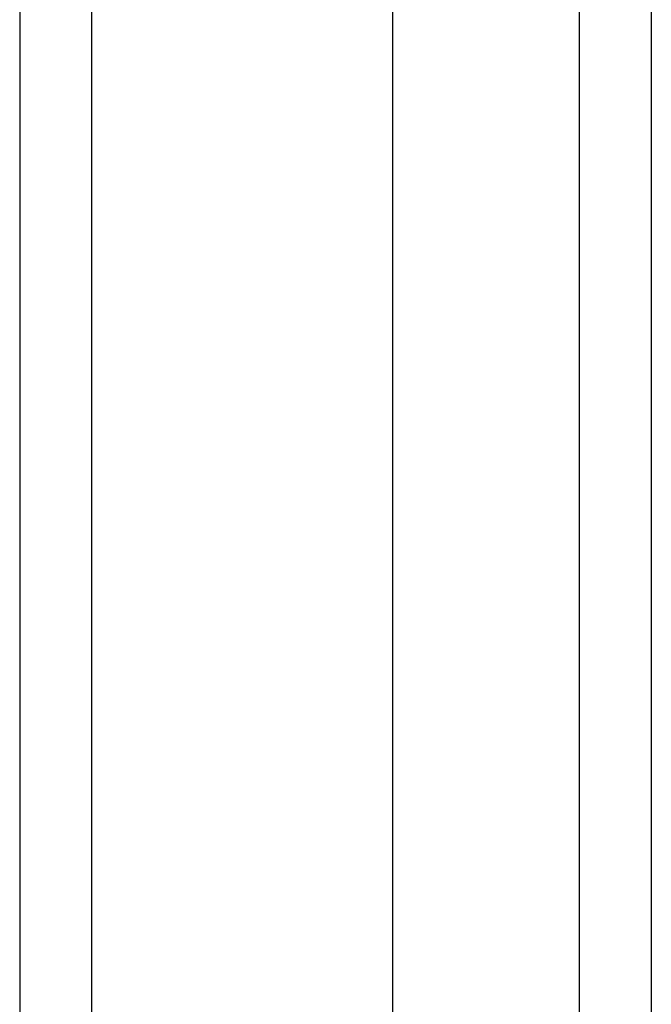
# Model space of a CAD drawing. Header units: inches. Extents: x 17 to 237, y 17 to 149.
# Tile 30 of 115: x 105.836 to 106.702, y 83.571 to 84.921. Entities that reach past the tile are written whole.
import ezdxf

# ---------------------------------------------------------------- set-up
doc = ezdxf.new("R2010")
doc.units = ezdxf.units.IN
doc.header["$MEASUREMENT"] = 0
doc.layers.add('Visible Edges(ANSI)', color=7, linetype='Continuous', lineweight=25)
doc.layers.add('Visible Tangent Edges(ANSI)', color=7, linetype='Continuous', lineweight=25)

msp = doc.modelspace()

# ---------------------------------------------------------------- linework, layer by layer
at = {"layer": 'Visible Edges(ANSI)'}
for p, q in [((105.8357, 105.0672), (105.8357, 63.2652)), ((106.3475, 64.0633), (106.3475, 104.2691)), ((106.7018, 104.2691), (106.7018, 64.0633))]:
    msp.add_line(p, q, dxfattribs=at)
at = {"layer": 'Visible Tangent Edges(ANSI)'}
for p, q in [((105.9347, 63.2652), (105.9347, 105.0672)), ((106.6028, 104.3991), (106.6028, 63.9333))]:
    msp.add_line(p, q, dxfattribs=at)

doc.saveas('drawing.dxf')
